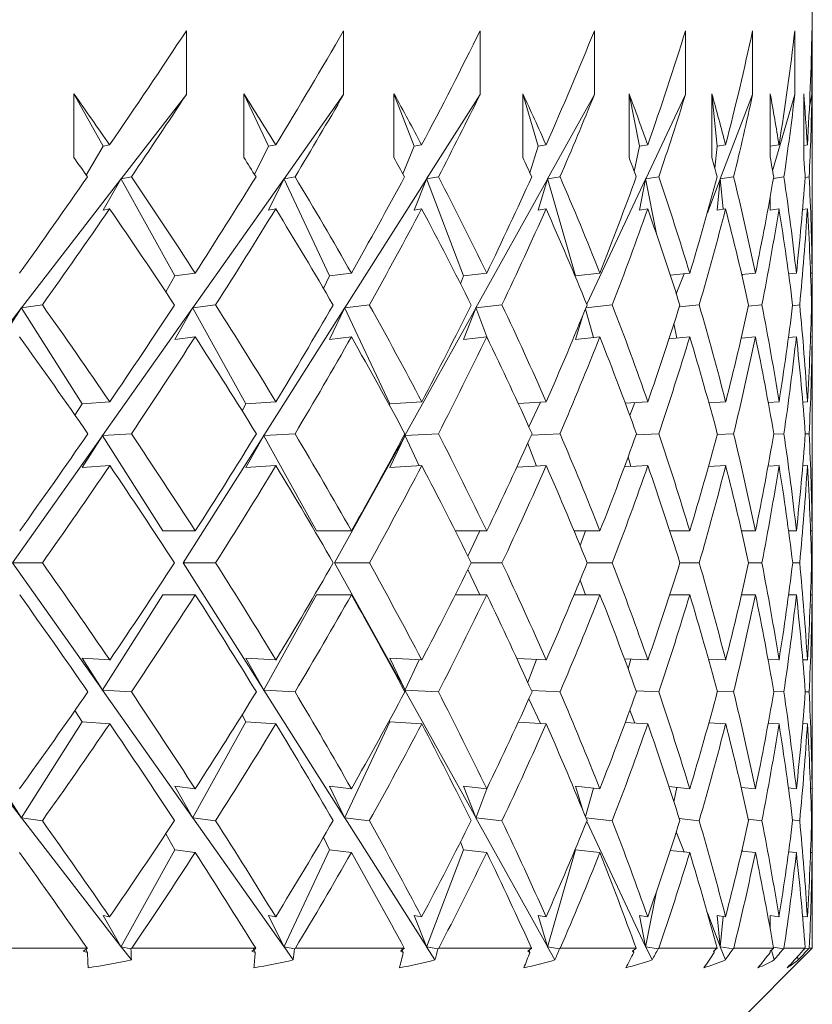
# Model space of a CAD drawing. Header units: inches. Extents: x 2.6 to 18.2, y 0.6 to 16.4.
# Tile 28 of 44: x 11.399 to 11.663, y 12.184 to 12.512. Entities that reach past the tile are written whole.
import ezdxf

# ---------------------------------------------------------------- set-up
doc = ezdxf.new("R2010")
doc.units = ezdxf.units.IN
doc.header["$MEASUREMENT"] = 0

msp = doc.modelspace()

# ---------------------------------------------------------------- linework, layer by layer
at = {"color": 7, "linetype": 'Continuous', "lineweight": 15}
for p, q in [((11.66258, 12.43795), (11.66258, 12.51542)), ((11.4543, 12.50808), (11.4543, 12.48687)), ((11.50664, 12.50808), (11.50664, 12.48687)), ((11.55204, 12.50808), (11.55204, 12.48687)), ((11.59009, 12.50808), (11.59009, 12.48687)), ((11.6204, 12.50808), (11.6204, 12.48687)), ((11.6427, 12.50808), (11.6427, 12.48687)), ((11.65676, 12.50808), (11.65676, 12.48687)), ((11.66245, 12.50808), (11.66245, 12.48687)), ((11.41686, 12.46591), (11.41686, 12.48712)), ((11.41686, 12.48712), (11.42657, 12.46965)), ((11.4543, 12.48687), (11.43262, 12.45882)), ((11.47343, 12.46591), (11.47343, 12.48712)), ((11.47343, 12.48712), (11.48166, 12.46965)), ((11.50664, 12.48687), (11.4868, 12.45882)), ((11.52338, 12.46591), (11.52338, 12.48712)), ((11.52338, 12.48712), (11.53007, 12.46965)), ((11.55204, 12.48687), (11.53425, 12.45882)), ((11.56625, 12.46591), (11.56625, 12.48712)), ((11.56625, 12.48712), (11.57132, 12.46965)), ((11.59009, 12.48687), (11.5745, 12.45882)), ((11.60162, 12.46591), (11.60162, 12.48712)), ((11.60162, 12.48712), (11.60503, 12.46965)), ((11.6204, 12.48687), (11.60718, 12.45882)), ((11.62915, 12.46591), (11.62915, 12.48712)), ((11.62915, 12.48712), (11.63087, 12.46965)), ((11.6427, 12.48687), (11.63197, 12.45882)), ((11.64858, 12.46591), (11.64858, 12.48712)), ((11.65676, 12.48687), (11.64938, 12.46144)), ((11.65972, 12.46591), (11.65972, 12.48712)), ((11.66245, 12.48687), (11.66163, 12.48265)), ((11.42657, 12.46965), (11.42099, 12.46004)), ((11.42657, 12.46965), (11.42875, 12.47009)), ((11.48166, 12.46965), (11.47701, 12.46021)), ((11.48166, 12.46965), (11.48402, 12.47009)), ((11.53007, 12.46965), (11.52638, 12.46043)), ((11.53007, 12.46965), (11.53259, 12.47009)), ((11.57132, 12.46965), (11.56862, 12.46076)), ((11.57132, 12.46965), (11.57398, 12.47009)), ((11.60503, 12.46965), (11.60333, 12.4613)), ((11.60503, 12.46965), (11.6078, 12.47009)), ((11.63087, 12.46965), (11.63012, 12.4624)), ((11.63087, 12.46965), (11.63372, 12.47009)), ((11.64858, 12.46965), (11.65149, 12.47009)), ((11.65972, 12.46991), (11.66094, 12.47009)), ((11.43252, 12.45869), (11.39944, 12.4159)), ((11.42657, 12.44844), (11.43252, 12.45869)), ((11.43252, 12.45894), (11.43262, 12.45882)), ((11.43252, 12.45894), (11.43252, 12.45869)), ((11.43252, 12.45894), (11.45048, 12.42661)), ((11.436, 12.45949), (11.43262, 12.45882)), ((11.48671, 12.45869), (11.45645, 12.4159)), ((11.48166, 12.44844), (11.48671, 12.45869)), ((11.48671, 12.45894), (11.4868, 12.45882)), ((11.48671, 12.45894), (11.48671, 12.45869)), ((11.48671, 12.45894), (11.50195, 12.42661)), ((11.49046, 12.45949), (11.4868, 12.45882)), ((11.53417, 12.45869), (11.50702, 12.4159)), ((11.53007, 12.44844), (11.53417, 12.45869)), ((11.53417, 12.45894), (11.53425, 12.45882)), ((11.53417, 12.45894), (11.53417, 12.45869)), ((11.53417, 12.45894), (11.54654, 12.42661)), ((11.53816, 12.45949), (11.53425, 12.45882)), ((11.57443, 12.45869), (11.55066, 12.4159)), ((11.57132, 12.44844), (11.57443, 12.45869)), ((11.57443, 12.45894), (11.5745, 12.45882)), ((11.57443, 12.45894), (11.57443, 12.45869)), ((11.57443, 12.45894), (11.58382, 12.42661)), ((11.57863, 12.45949), (11.5745, 12.45882)), ((11.60712, 12.45869), (11.58752, 12.41711)), ((11.60503, 12.44844), (11.60712, 12.45869)), ((11.60712, 12.45894), (11.60718, 12.45882)), ((11.60712, 12.45894), (11.60712, 12.45869)), ((11.60712, 12.45894), (11.61072, 12.44047)), ((11.61147, 12.45949), (11.60718, 12.45882)), ((11.63192, 12.45869), (11.62766, 12.44756)), ((11.63087, 12.44844), (11.63192, 12.45869)), ((11.63192, 12.45894), (11.63197, 12.45882)), ((11.63192, 12.45894), (11.63192, 12.45869)), ((11.63192, 12.45894), (11.63291, 12.44875)), ((11.63639, 12.45949), (11.63197, 12.45882)), ((11.65313, 12.45949), (11.64964, 12.45897)), ((11.66153, 12.45949), (11.66021, 12.45929)), ((11.64858, 12.44844), (11.64858, 12.45294)), ((11.42657, 12.44844), (11.42875, 12.44887)), ((11.48166, 12.44844), (11.48402, 12.44887)), ((11.53007, 12.44844), (11.53259, 12.44887)), ((11.57132, 12.44844), (11.57398, 12.44887)), ((11.60503, 12.44844), (11.6078, 12.44887)), ((11.63087, 12.44844), (11.63372, 12.44887)), ((11.64858, 12.44844), (11.65149, 12.44887)), ((11.65935, 12.44864), (11.66094, 12.44887)), ((11.45048, 12.42661), (11.44743, 12.42122)), ((11.45048, 12.42661), (11.45723, 12.42747)), ((11.50195, 12.42661), (11.49991, 12.42237)), ((11.50195, 12.42661), (11.50921, 12.42747)), ((11.54654, 12.42661), (11.5455, 12.42394)), ((11.54654, 12.42661), (11.55424, 12.42747)), ((11.58382, 12.42661), (11.58372, 12.42629)), ((11.58382, 12.42661), (11.59189, 12.42747)), ((11.6153, 12.4268), (11.62179, 12.42747)), ((11.61989, 12.42727), (11.61732, 12.42056)), ((11.63908, 12.42701), (11.64365, 12.42747)), ((11.63939, 12.42704), (11.63921, 12.42643)), ((11.6547, 12.42721), (11.65727, 12.42747)), ((11.662, 12.42741), (11.66252, 12.42747)), ((11.39935, 12.41577), (11.36659, 12.3734)), ((11.39263, 12.4054), (11.39935, 12.41577)), ((11.39935, 12.41603), (11.39944, 12.4159)), ((11.39935, 12.41603), (11.39935, 12.41577)), ((11.39935, 12.41603), (11.41964, 12.38403)), ((11.40639, 12.41687), (11.39944, 12.4159)), ((11.45636, 12.41577), (11.4264, 12.3734)), ((11.45048, 12.4054), (11.45636, 12.41577)), ((11.45636, 12.41603), (11.45645, 12.4159)), ((11.45636, 12.41603), (11.45636, 12.41577)), ((11.45636, 12.41603), (11.47414, 12.38403)), ((11.46405, 12.41687), (11.45645, 12.4159)), ((11.50694, 12.41577), (11.48006, 12.3734)), ((11.50195, 12.4054), (11.50694, 12.41577)), ((11.50694, 12.41603), (11.50702, 12.4159)), ((11.50694, 12.41603), (11.50694, 12.41577)), ((11.50694, 12.41603), (11.52202, 12.38403)), ((11.51519, 12.41687), (11.50702, 12.4159)), ((11.55059, 12.41577), (11.52705, 12.3734)), ((11.54654, 12.4054), (11.55059, 12.41577)), ((11.55059, 12.41603), (11.55066, 12.4159)), ((11.55059, 12.41603), (11.55059, 12.41577)), ((11.55059, 12.41603), (11.55466, 12.40539)), ((11.55932, 12.41687), (11.55066, 12.4159)), ((11.58706, 12.41544), (11.58979, 12.40603)), ((11.59602, 12.41687), (11.58726, 12.41594)), ((11.62494, 12.41687), (11.6183, 12.41619)), ((11.64579, 12.41687), (11.64129, 12.41642)), ((11.65838, 12.41687), (11.65601, 12.41663)), ((11.66258, 12.41687), (11.66232, 12.41684)), ((11.58382, 12.4054), (11.58608, 12.41305)), ((11.61654, 12.41065), (11.61749, 12.40581)), ((11.45048, 12.4054), (11.45723, 12.40625)), ((11.50195, 12.4054), (11.50921, 12.40625)), ((11.54654, 12.4054), (11.55424, 12.40625)), ((11.58382, 12.4054), (11.59189, 12.40625)), ((11.61489, 12.40555), (11.62179, 12.40625)), ((11.63889, 12.40578), (11.64365, 12.40625)), ((11.65464, 12.40599), (11.65727, 12.40625)), ((11.662, 12.4062), (11.66252, 12.40625)), ((11.66258, 12.35219), (11.66258, 12.39578)), ((11.41964, 12.38403), (11.41723, 12.38024)), ((11.41964, 12.38403), (11.42882, 12.38464)), ((11.47414, 12.38403), (11.47284, 12.3817)), ((11.47414, 12.38403), (11.48409, 12.38464)), ((11.52202, 12.38403), (11.52183, 12.38362)), ((11.52202, 12.38403), (11.53264, 12.38464)), ((11.56471, 12.38413), (11.57403, 12.38464)), ((11.57216, 12.38454), (11.56828, 12.3763)), ((11.60034, 12.38425), (11.60784, 12.38464)), ((11.60349, 12.38441), (11.60185, 12.38014)), ((11.62816, 12.38436), (11.63375, 12.38464)), ((11.64791, 12.38446), (11.65151, 12.38464)), ((11.6594, 12.38456), (11.66095, 12.38464)), ((11.42631, 12.37327), (11.39649, 12.3311)), ((11.41964, 12.36282), (11.42631, 12.37327)), ((11.42631, 12.37352), (11.4264, 12.3734)), ((11.42631, 12.37352), (11.42631, 12.37327)), ((11.42631, 12.37352), (11.44649, 12.34171)), ((11.436, 12.37403), (11.4264, 12.3734)), ((11.47998, 12.37327), (11.45322, 12.3311)), ((11.47414, 12.36282), (11.47998, 12.37327)), ((11.47998, 12.37352), (11.48006, 12.3734)), ((11.47998, 12.37352), (11.47998, 12.37327)), ((11.47998, 12.37352), (11.49765, 12.34171)), ((11.49046, 12.37403), (11.48006, 12.3734)), ((11.52698, 12.37327), (11.50355, 12.3311)), ((11.52202, 12.36282), (11.52698, 12.37327)), ((11.52698, 12.37352), (11.52705, 12.3734)), ((11.52698, 12.37352), (11.52698, 12.37327)), ((11.52698, 12.37352), (11.53176, 12.36337)), ((11.53816, 12.37403), (11.52705, 12.3734)), ((11.57863, 12.37403), (11.56909, 12.37352)), ((11.61147, 12.37403), (11.60394, 12.37364)), ((11.63639, 12.37403), (11.63091, 12.37376)), ((11.65313, 12.37403), (11.64973, 12.37387)), ((11.66153, 12.37403), (11.66023, 12.37397)), ((11.56788, 12.37084), (11.57079, 12.36325)), ((11.6013, 12.36638), (11.60224, 12.36313)), ((11.41964, 12.36282), (11.42882, 12.36342)), ((11.47414, 12.36282), (11.48409, 12.36342)), ((11.52202, 12.36282), (11.53264, 12.36342)), ((11.56425, 12.36289), (11.57403, 12.36342)), ((11.60006, 12.36302), (11.60784, 12.36342)), ((11.62802, 12.36313), (11.63375, 12.36342)), ((11.64786, 12.36324), (11.65151, 12.36342)), ((11.65939, 12.36335), (11.66095, 12.36342)), ((11.44649, 12.34171), (11.45727, 12.34171)), ((11.49765, 12.34171), (11.50924, 12.34171)), ((11.54381, 12.34171), (11.55427, 12.34171)), ((11.55197, 12.34171), (11.54801, 12.3333)), ((11.58332, 12.34171), (11.59191, 12.34171)), ((11.58715, 12.34171), (11.58531, 12.33689)), ((11.61515, 12.34171), (11.6218, 12.34171)), ((11.63902, 12.34171), (11.64366, 12.34171)), ((11.65469, 12.34171), (11.65728, 12.34171)), ((11.66201, 12.34171), (11.66252, 12.34171)), ((11.39649, 12.3311), (11.42631, 12.28893)), ((11.39649, 12.3311), (11.40639, 12.3311)), ((11.45322, 12.3311), (11.47998, 12.28893)), ((11.45322, 12.3311), (11.46404, 12.3311)), ((11.50355, 12.3311), (11.52698, 12.28893)), ((11.50355, 12.3311), (11.51519, 12.3311)), ((11.5491, 12.3311), (11.55932, 12.3311)), ((11.58767, 12.3311), (11.59602, 12.3311)), ((11.61854, 12.3311), (11.62494, 12.3311)), ((11.6414, 12.3311), (11.64579, 12.3311)), ((11.65605, 12.3311), (11.65838, 12.3311)), ((11.66233, 12.3311), (11.66258, 12.3311)), ((11.54801, 12.3289), (11.55197, 12.32049)), ((11.58531, 12.32531), (11.58715, 12.32049)), ((11.44649, 12.32049), (11.42631, 12.28868)), ((11.44649, 12.32049), (11.45727, 12.32049)), ((11.49765, 12.32049), (11.47998, 12.28868)), ((11.49765, 12.32049), (11.50924, 12.32049)), ((11.54381, 12.32049), (11.55427, 12.32049)), ((11.58332, 12.32049), (11.59191, 12.32049)), ((11.61515, 12.32049), (11.6218, 12.32049)), ((11.63902, 12.32049), (11.64366, 12.32049)), ((11.65469, 12.32049), (11.65728, 12.32049)), ((11.66201, 12.32049), (11.66252, 12.32049)), ((11.66258, 12.26642), (11.66258, 12.31001)), ((11.42882, 12.29878), (11.41964, 12.29938)), ((11.42631, 12.28893), (11.41964, 12.29938)), ((11.48409, 12.29878), (11.47414, 12.29938)), ((11.47998, 12.28893), (11.47414, 12.29938)), ((11.53264, 12.29878), (11.52202, 12.29938)), ((11.52698, 12.28893), (11.52202, 12.29938)), ((11.53176, 12.29883), (11.52698, 12.28868)), ((11.57403, 12.29878), (11.56425, 12.29931)), ((11.57079, 12.29895), (11.56788, 12.29136)), ((11.60784, 12.29878), (11.60006, 12.29918)), ((11.60224, 12.29907), (11.6013, 12.29582)), ((11.63375, 12.29878), (11.62802, 12.29907)), ((11.65151, 12.29878), (11.64786, 12.29896)), ((11.66095, 12.29878), (11.65939, 12.29885)), ((11.36659, 12.2888), (11.39935, 12.24643)), ((11.42631, 12.28893), (11.42631, 12.28868)), ((11.4264, 12.2888), (11.42631, 12.28868)), ((11.4264, 12.2888), (11.45636, 12.24643)), ((11.4264, 12.2888), (11.436, 12.28817)), ((11.47998, 12.28893), (11.47998, 12.28868)), ((11.48006, 12.2888), (11.47998, 12.28868)), ((11.48006, 12.2888), (11.50694, 12.24643)), ((11.48006, 12.2888), (11.49046, 12.28817)), ((11.52698, 12.28893), (11.52698, 12.28868)), ((11.52705, 12.2888), (11.52698, 12.28868)), ((11.52705, 12.2888), (11.55059, 12.24643)), ((11.52705, 12.2888), (11.53816, 12.28817)), ((11.56909, 12.28868), (11.57863, 12.28817)), ((11.60394, 12.28856), (11.61147, 12.28817)), ((11.63091, 12.28844), (11.63639, 12.28817)), ((11.64973, 12.28833), (11.65313, 12.28817)), ((11.66023, 12.28823), (11.66153, 12.28817)), ((11.56828, 12.2859), (11.57216, 12.27766)), ((11.41723, 12.28196), (11.41964, 12.27817)), ((11.60185, 12.28206), (11.60349, 12.27779)), ((11.41964, 12.27817), (11.39935, 12.24617)), ((11.42882, 12.27756), (11.41964, 12.27817)), ((11.47414, 12.27817), (11.45636, 12.24617)), ((11.47284, 12.2805), (11.47414, 12.27817)), ((11.48409, 12.27756), (11.47414, 12.27817)), ((11.52202, 12.27817), (11.50694, 12.24617)), ((11.52183, 12.27858), (11.52202, 12.27817)), ((11.53264, 12.27756), (11.52202, 12.27817)), ((11.57403, 12.27756), (11.56471, 12.27807)), ((11.60784, 12.27756), (11.60034, 12.27795)), ((11.63375, 12.27756), (11.62816, 12.27784)), ((11.65151, 12.27756), (11.64791, 12.27774)), ((11.66095, 12.27756), (11.6594, 12.27764)), ((11.39935, 12.24643), (11.39263, 12.2568)), ((11.45723, 12.25595), (11.45048, 12.2568)), ((11.45636, 12.24643), (11.45048, 12.2568)), ((11.50921, 12.25595), (11.50195, 12.2568)), ((11.50694, 12.24643), (11.50195, 12.2568)), ((11.55424, 12.25595), (11.54654, 12.2568)), ((11.55059, 12.24643), (11.54654, 12.2568)), ((11.55466, 12.25681), (11.55059, 12.24617)), ((11.59189, 12.25595), (11.58382, 12.2568)), ((11.58608, 12.24915), (11.58382, 12.2568)), ((11.58979, 12.25617), (11.58706, 12.24676)), ((11.62179, 12.25595), (11.61489, 12.25665)), ((11.61749, 12.25639), (11.61654, 12.25155)), ((11.64365, 12.25595), (11.63889, 12.25642)), ((11.65727, 12.25595), (11.65464, 12.25621)), ((11.66252, 12.25595), (11.662, 12.256)), ((11.39935, 12.24643), (11.39935, 12.24617)), ((11.39944, 12.2463), (11.39935, 12.24617)), ((11.39944, 12.2463), (11.43252, 12.20351)), ((11.39944, 12.2463), (11.40639, 12.24534)), ((11.45636, 12.24643), (11.45636, 12.24617)), ((11.45645, 12.2463), (11.45636, 12.24617)), ((11.45645, 12.2463), (11.48671, 12.20351)), ((11.45645, 12.2463), (11.46405, 12.24534)), ((11.50694, 12.24643), (11.50694, 12.24617)), ((11.50702, 12.2463), (11.50694, 12.24617)), ((11.50702, 12.2463), (11.53417, 12.20351)), ((11.50702, 12.2463), (11.51519, 12.24534)), ((11.55059, 12.24643), (11.55059, 12.24617)), ((11.55066, 12.2463), (11.55059, 12.24617)), ((11.55066, 12.2463), (11.57443, 12.20351)), ((11.55066, 12.2463), (11.55932, 12.24534)), ((11.58726, 12.24626), (11.59602, 12.24534)), ((11.58752, 12.24509), (11.60712, 12.20351)), ((11.6183, 12.24602), (11.62494, 12.24534)), ((11.64129, 12.24579), (11.64579, 12.24534)), ((11.65601, 12.24557), (11.65838, 12.24534)), ((11.66232, 12.24536), (11.66258, 12.24534)), ((11.61732, 12.24164), (11.61989, 12.23493)), ((11.44743, 12.24098), (11.45048, 12.23559)), ((11.49991, 12.23984), (11.50195, 12.23559)), ((11.45048, 12.23559), (11.43252, 12.20326)), ((11.45723, 12.23473), (11.45048, 12.23559)), ((11.50195, 12.23559), (11.48671, 12.20326)), ((11.50921, 12.23473), (11.50195, 12.23559)), ((11.54654, 12.23559), (11.53417, 12.20326)), ((11.5455, 12.23826), (11.54654, 12.23559)), ((11.55424, 12.23473), (11.54654, 12.23559)), ((11.58382, 12.23559), (11.57443, 12.20326)), ((11.58372, 12.23591), (11.58382, 12.23559)), ((11.59189, 12.23473), (11.58382, 12.23559)), ((11.62179, 12.23473), (11.6153, 12.2354)), ((11.64365, 12.23473), (11.63908, 12.23519)), ((11.63921, 12.23577), (11.63939, 12.23516)), ((11.65727, 12.23473), (11.6547, 12.23499)), ((11.66252, 12.23473), (11.662, 12.23479)), ((11.66258, 12.20292), (11.66258, 12.22425)), ((11.61072, 12.22173), (11.60712, 12.20326)), ((11.42875, 12.21333), (11.42657, 12.21376)), ((11.43252, 12.20351), (11.42657, 12.21376)), ((11.48402, 12.21333), (11.48166, 12.21376)), ((11.48671, 12.20351), (11.48166, 12.21376)), ((11.53259, 12.21333), (11.53007, 12.21376)), ((11.53417, 12.20351), (11.53007, 12.21376)), ((11.57398, 12.21333), (11.57132, 12.21376)), ((11.57443, 12.20351), (11.57132, 12.21376)), ((11.6078, 12.21333), (11.60503, 12.21376)), ((11.60712, 12.20351), (11.60503, 12.21376)), ((11.62766, 12.21464), (11.63192, 12.20351)), ((11.63372, 12.21333), (11.63087, 12.21376)), ((11.63192, 12.20351), (11.63087, 12.21376)), ((11.63291, 12.21345), (11.63192, 12.20326)), ((11.65149, 12.21333), (11.64858, 12.21376)), ((11.64858, 12.20926), (11.64858, 12.21376)), ((11.66094, 12.21333), (11.65935, 12.21356)), ((11.37544, 12.20292), (11.42129, 12.20292)), ((11.42081, 12.20246), (11.42137, 12.20151)), ((11.4213, 12.20277), (11.42129, 12.20292)), ((11.43252, 12.20351), (11.43252, 12.20326)), ((11.43262, 12.20338), (11.43252, 12.20326)), ((11.43262, 12.20338), (11.436, 12.19901)), ((11.43262, 12.20338), (11.43587, 12.20274)), ((11.43614, 12.20292), (11.43587, 12.20274)), ((11.43614, 12.20292), (11.47738, 12.20292)), ((11.47655, 12.20292), (11.47725, 12.20151)), ((11.47736, 12.20277), (11.47738, 12.20292)), ((11.48671, 12.20351), (11.48671, 12.20326)), ((11.4868, 12.20338), (11.48671, 12.20326)), ((11.4868, 12.20338), (11.48989, 12.19901)), ((11.4868, 12.20338), (11.49032, 12.20274)), ((11.49059, 12.20292), (11.49032, 12.20274)), ((11.49059, 12.20292), (11.52682, 12.20292)), ((11.52592, 12.20292), (11.52648, 12.20151)), ((11.52679, 12.20277), (11.52682, 12.20292)), ((11.53417, 12.20351), (11.53417, 12.20326)), ((11.53425, 12.20338), (11.53417, 12.20326)), ((11.53425, 12.20338), (11.53702, 12.19901)), ((11.53425, 12.20338), (11.53801, 12.20274)), ((11.53826, 12.20292), (11.53801, 12.20274)), ((11.53826, 12.20292), (11.56915, 12.20292)), ((11.56909, 12.20277), (11.56915, 12.20292)), ((11.57443, 12.20351), (11.57443, 12.20326)), ((11.5745, 12.20338), (11.57443, 12.20326)), ((11.5745, 12.20338), (11.57693, 12.19901)), ((11.5745, 12.20338), (11.57846, 12.20274)), ((11.57871, 12.20292), (11.57846, 12.20274)), ((11.57871, 12.20292), (11.60394, 12.20292)), ((11.60387, 12.20277), (11.60394, 12.20292)), ((11.60712, 12.20351), (11.60712, 12.20326)), ((11.60718, 12.20338), (11.60712, 12.20326)), ((11.60718, 12.20338), (11.60924, 12.19901)), ((11.60718, 12.20338), (11.61131, 12.20274)), ((11.61154, 12.20292), (11.61131, 12.20274)), ((11.61154, 12.20292), (11.63088, 12.20292)), ((11.63079, 12.20277), (11.63088, 12.20292)), ((11.63192, 12.20351), (11.63192, 12.20326)), ((11.63197, 12.20338), (11.63192, 12.20326)), ((11.63197, 12.20338), (11.63364, 12.19901)), ((11.63197, 12.20338), (11.63622, 12.20274)), ((11.63333, 12.17367), (11.66258, 12.20292)), ((11.63644, 12.20292), (11.63622, 12.20274)), ((11.63644, 12.20292), (11.6497, 12.20292)), ((11.64958, 12.20277), (11.6497, 12.20292)), ((11.64964, 12.20323), (11.65295, 12.20274)), ((11.65316, 12.20292), (11.65295, 12.20274)), ((11.65316, 12.20292), (11.66021, 12.20292)), ((11.66008, 12.20277), (11.66021, 12.20292)), ((11.6602, 12.20291), (11.66135, 12.20274)), ((11.66154, 12.20292), (11.66135, 12.20274)), ((11.66154, 12.20292), (11.66258, 12.20292)), ((11.56837, 12.20227), (11.5686, 12.20151)), ((11.60307, 12.20218), (11.6032, 12.20151)), ((11.62989, 12.20207), (11.62995, 12.20151)), ((11.64895, 12.20224), (11.64989, 12.19901)), ((11.65762, 12.20009), (11.65783, 12.19901))]:
    msp.add_line(p, q, dxfattribs=at)
for centre, start, end in [((10.78758, 12.33123), 9.13128, 10.2631), ((10.78758, 12.31001), 9.83353, 10.2631), ((10.78758, 12.33123), 6.3146, 8.42914), ((10.78758, 12.31001), 7.0126, 9.13128), ((10.78758, 12.33123), 3.4996, 5.61669), ((10.78758, 12.31001), 4.19509, 6.3146), ((10.78758, 12.33123), 0.68627, 2.80422), ((10.78758, 12.31001), 1.38092, 3.4996), ((10.78758, 12.35219), 359.31373, 0), ((10.78758, 12.33097), 0.00827, 0.81005), ((10.78758, 12.35219), 356.5004, 358.61908), ((10.78758, 12.33123), 359.18995, 359.99173), ((10.78758, 12.33097), 357.19578, 359.31373), ((10.78758, 12.31001), 0, 0.68627), ((10.78758, 12.35219), 353.6854, 355.80491), ((10.78758, 12.33097), 354.38331, 356.5004), ((10.78758, 12.35219), 350.86872, 352.9874), ((10.78758, 12.33097), 351.5844, 353.6854)]:
    msp.add_arc(centre, 0.875, start, end, dxfattribs=at)
for centre, major_axis, ratio, start_param, end_param in [((10.78758, 12.35219), (0.82385, 0.82385), 0.357806, 5.191154, 5.235125), ((10.78758, 12.35219), (0.80839, 0.80839), 0.414214, 5.240241, 5.284213), ((10.78758, 12.35219), (0.79099, 0.79099), 0.472965, 5.289329, 5.3333), ((10.78758, 12.35219), (0.77168, 0.77168), 0.534511, 5.338416, 5.382388), ((10.78758, 12.35219), (0.75051, 0.75051), 0.599377, 5.387504, 5.431475), ((10.78758, 12.35219), (0.72754, 0.72754), 0.668179, 5.436591, 5.480562), ((10.78758, 12.35219), (0.70281, 0.70281), 0.741651, 5.485678, 5.52965), ((10.78758, 12.35219), (0.67638, 0.67638), 0.820679, 5.534766, 5.578737), ((10.78758, 12.33123), (0.77168, -0.77168), 0.534511, 1.239293, 1.259047), ((10.78758, 12.33097), (0.82385, 0.82385), 0.357806, 5.203409, 5.235125), ((10.78758, 12.33123), (0.75051, -0.75051), 0.599377, 1.190206, 1.20996), ((10.78758, 12.33097), (0.80839, 0.80839), 0.414214, 5.252496, 5.284213), ((10.78758, 12.33123), (0.72754, -0.72754), 0.668179, 1.141119, 1.160873), ((10.78758, 12.33097), (0.79099, 0.79099), 0.472965, 5.301584, 5.3333), ((10.78758, 12.33123), (0.70281, -0.70281), 0.741651, 1.092031, 1.111785), ((10.78758, 12.33097), (0.77168, 0.77168), 0.534511, 5.350671, 5.382388), ((10.78758, 12.33123), (0.67638, -0.67638), 0.820679, 1.042944, 1.062698), ((10.78758, 12.33097), (0.75051, 0.75051), 0.599377, 5.399758, 5.431475), ((10.78758, 12.33123), (0.64833, -0.64833), 0.906347, 0.993857, 1.01361), ((10.78758, 12.33097), (0.72754, 0.72754), 0.668179, 5.448846, 5.480562), ((10.78758, 12.33097), (0.70281, 0.70281), 0.741651, 5.497933, 5.52965), ((10.78758, 12.33123), (0.64833, 0.64833), 0.906347, 5.608071, 5.627825), ((10.78758, 12.33097), (0.67638, 0.67638), 0.820679, 5.54702, 5.578737), ((10.78758, 12.31001), (0.77168, -0.77168), 0.534511, 1.25155, 1.259047), ((10.78758, 12.31001), (0.75051, -0.75051), 0.599377, 1.202463, 1.20996), ((10.78758, 12.31001), (0.72754, -0.72754), 0.668179, 1.153375, 1.160873), ((10.78758, 12.31001), (0.70281, -0.70281), 0.741651, 1.104288, 1.111785), ((10.78758, 12.31001), (0.67638, -0.67638), 0.820679, 1.0552, 1.062698), ((10.78758, 12.31001), (0.64833, -0.64833), 0.906347, 1.006113, 1.01361), ((10.78758, 12.31001), (0.64833, 0.64833), 0.906347, 5.620327, 5.627825), ((10.78758, 12.35219), (0.82385, 0.82385), 0.357806, 5.14214, 5.178897), ((10.78758, 12.33123), (0.77168, -0.77168), 0.534511, 1.190133, 1.227039), ((10.78758, 12.35219), (0.80839, 0.80839), 0.414214, 5.191227, 5.227985), ((10.78758, 12.33123), (0.75051, -0.75051), 0.599377, 1.141046, 1.177951), ((10.78758, 12.35219), (0.79099, 0.79099), 0.472965, 5.240315, 5.277072), ((10.78758, 12.33123), (0.72754, -0.72754), 0.668179, 1.091958, 1.128864), ((10.78758, 12.35219), (0.77168, 0.77168), 0.534511, 5.289402, 5.32616), ((10.78758, 12.33123), (0.70281, -0.70281), 0.741651, 1.042871, 1.079777), ((10.78758, 12.35219), (0.75051, 0.75051), 0.599377, 5.338489, 5.375247), ((10.78758, 12.33123), (0.67638, -0.67638), 0.820679, 0.993783, 1.030689), ((10.78758, 12.35219), (0.72754, 0.72754), 0.668179, 5.387577, 5.424334), ((10.78758, 12.33123), (0.64833, -0.64833), 0.906347, 0.944696, 0.981602), ((10.78758, 12.35219), (0.70281, 0.70281), 0.741651, 5.436664, 5.473422), ((10.78758, 12.35219), (0.67638, 0.67638), 0.820679, 5.485751, 5.522509), ((10.78758, 12.33123), (0.64833, 0.64833), 0.906347, 5.55891, 5.595816), ((10.78758, 12.33097), (0.82385, 0.82385), 0.357806, 5.154321, 5.191154), ((10.78758, 12.31001), (0.77168, -0.77168), 0.534511, 1.202316, 1.239293), ((10.78758, 12.33097), (0.80839, 0.80839), 0.414214, 5.203408, 5.240241), ((10.78758, 12.31001), (0.75051, -0.75051), 0.599377, 1.153228, 1.190206), ((10.78758, 12.33097), (0.79099, 0.79099), 0.472965, 5.252495, 5.289329), ((10.78758, 12.31001), (0.72754, -0.72754), 0.668179, 1.104141, 1.141119), ((10.78758, 12.33097), (0.77168, 0.77168), 0.534511, 5.301583, 5.338416), ((10.78758, 12.31001), (0.70281, -0.70281), 0.741651, 1.055053, 1.092031), ((10.78758, 12.33097), (0.75051, 0.75051), 0.599377, 5.35067, 5.387504), ((10.78758, 12.31001), (0.67638, -0.67638), 0.820679, 1.005966, 1.042944), ((10.78758, 12.33097), (0.72754, 0.72754), 0.668179, 5.399757, 5.436591), ((10.78758, 12.31001), (0.64833, -0.64833), 0.906347, 0.956879, 0.993857), ((10.78758, 12.33097), (0.70281, 0.70281), 0.741651, 5.448845, 5.485678), ((10.78758, 12.33097), (0.67638, 0.67638), 0.820679, 5.497932, 5.534766), ((10.78758, 12.31001), (0.64833, 0.64833), 0.906347, 5.571093, 5.608071), ((10.78758, 12.35219), (0.64833, 0.64833), 0.906347, 5.534839, 5.546875), ((10.78758, 12.33097), (0.64833, 0.64833), 0.906347, 5.54702, 5.561018), ((10.78758, 12.33123), (0.79099, -0.79099), 0.472965, 1.190089, 1.22704), ((10.78758, 12.35219), (0.80839, 0.80839), 0.414214, 5.142183, 5.179045), ((10.78758, 12.33123), (0.77168, -0.77168), 0.534511, 1.141002, 1.177952), ((10.78758, 12.35219), (0.79099, 0.79099), 0.472965, 5.191271, 5.228132), ((10.78758, 12.33123), (0.75051, -0.75051), 0.599377, 1.091915, 1.128865), ((10.78758, 12.35219), (0.77168, 0.77168), 0.534511, 5.240358, 5.277219), ((10.78758, 12.33123), (0.72754, -0.72754), 0.668179, 1.042827, 1.079777), ((10.78758, 12.35219), (0.75051, 0.75051), 0.599377, 5.289445, 5.326307), ((10.78758, 12.33123), (0.70281, -0.70281), 0.741651, 0.99374, 1.03069), ((10.78758, 12.35219), (0.72754, 0.72754), 0.668179, 5.338533, 5.375394), ((10.78758, 12.33123), (0.67638, -0.67638), 0.820679, 0.944653, 0.981603), ((10.78758, 12.35219), (0.70281, 0.70281), 0.741651, 5.38762, 5.424481), ((10.78758, 12.33123), (0.64833, -0.64833), 0.906347, 0.895565, 0.932515), ((10.78758, 12.35219), (0.67638, 0.67638), 0.820679, 5.436708, 5.473569), ((10.78758, 12.35219), (0.64833, 0.64833), 0.906347, 5.485795, 5.522656), ((10.78758, 12.33123), (0.64833, 0.64833), 0.906347, 5.532734, 5.546729), ((10.78758, 12.31001), (0.79099, -0.79099), 0.472965, 1.202228, 1.23922), ((10.78758, 12.33097), (0.80839, 0.80839), 0.414214, 5.15432, 5.191227), ((10.78758, 12.31001), (0.77168, -0.77168), 0.534511, 1.153141, 1.190133), ((10.78758, 12.33097), (0.79099, 0.79099), 0.472965, 5.203407, 5.240315), ((10.78758, 12.31001), (0.75051, -0.75051), 0.599377, 1.104053, 1.141046), ((10.78758, 12.33097), (0.77168, 0.77168), 0.534511, 5.252495, 5.289402), ((10.78758, 12.31001), (0.72754, -0.72754), 0.668179, 1.054966, 1.091958), ((10.78758, 12.33097), (0.75051, 0.75051), 0.599377, 5.301582, 5.338489), ((10.78758, 12.31001), (0.70281, -0.70281), 0.741651, 1.005878, 1.042871), ((10.78758, 12.33097), (0.72754, 0.72754), 0.668179, 5.35067, 5.387577), ((10.78758, 12.31001), (0.67638, -0.67638), 0.820679, 0.956791, 0.993783), ((10.78758, 12.33097), (0.70281, 0.70281), 0.741651, 5.399757, 5.436664), ((10.78758, 12.31001), (0.64833, -0.64833), 0.906347, 0.907704, 0.944696), ((10.78758, 12.33097), (0.67638, 0.67638), 0.820679, 5.448844, 5.485751), ((10.78758, 12.33097), (0.64833, 0.64833), 0.906347, 5.497932, 5.534839), ((10.78758, 12.31001), (0.64833, 0.64833), 0.906347, 5.546875, 5.55891), ((10.78758, 12.35219), (0.80839, 0.80839), 0.414214, 5.09311, 5.130045), ((10.78758, 12.33123), (0.79099, -0.79099), 0.472965, 1.140988, 1.177953), ((10.78758, 12.35219), (0.79099, 0.79099), 0.472965, 5.142198, 5.179132), ((10.78758, 12.33123), (0.77168, -0.77168), 0.534511, 1.0919, 1.128865), ((10.78758, 12.35219), (0.77168, 0.77168), 0.534511, 5.191285, 5.22822), ((10.78758, 12.33123), (0.75051, -0.75051), 0.599377, 1.042813, 1.079778), ((10.78758, 12.35219), (0.75051, 0.75051), 0.599377, 5.240372, 5.277307), ((10.78758, 12.33123), (0.72754, -0.72754), 0.668179, 0.993725, 1.030691), ((10.78758, 12.35219), (0.72754, 0.72754), 0.668179, 5.28946, 5.326394), ((10.78758, 12.33123), (0.70281, -0.70281), 0.741651, 0.944638, 0.981603), ((10.78758, 12.35219), (0.70281, 0.70281), 0.741651, 5.338547, 5.375482), ((10.78758, 12.33123), (0.67638, -0.67638), 0.820679, 0.895551, 0.932516), ((10.78758, 12.35219), (0.67638, 0.67638), 0.820679, 5.387635, 5.424569), ((10.78758, 12.33123), (0.64833, -0.64833), 0.906347, 0.846463, 0.883428), ((10.78758, 12.35219), (0.64833, 0.64833), 0.906347, 5.436722, 5.473656), ((10.78758, 12.33097), (0.80839, 0.80839), 0.414214, 5.105232, 5.142183), ((10.78758, 12.31001), (0.79099, -0.79099), 0.472965, 1.153111, 1.190089), ((10.78758, 12.33097), (0.79099, 0.79099), 0.472965, 5.15432, 5.191271), ((10.78758, 12.31001), (0.77168, -0.77168), 0.534511, 1.104024, 1.141002), ((10.78758, 12.33097), (0.77168, 0.77168), 0.534511, 5.203407, 5.240358), ((10.78758, 12.31001), (0.75051, -0.75051), 0.599377, 1.054937, 1.091915), ((10.78758, 12.33097), (0.75051, 0.75051), 0.599377, 5.252495, 5.289445), ((10.78758, 12.31001), (0.72754, -0.72754), 0.668179, 1.005849, 1.042827), ((10.78758, 12.33097), (0.72754, 0.72754), 0.668179, 5.301582, 5.338533), ((10.78758, 12.31001), (0.70281, -0.70281), 0.741651, 0.956762, 0.99374), ((10.78758, 12.33097), (0.70281, 0.70281), 0.741651, 5.350669, 5.38762), ((10.78758, 12.31001), (0.67638, -0.67638), 0.820679, 0.907675, 0.944653), ((10.78758, 12.33097), (0.67638, 0.67638), 0.820679, 5.399757, 5.436708), ((10.78758, 12.31001), (0.64833, -0.64833), 0.906347, 0.858587, 0.895565), ((10.78758, 12.33097), (0.64833, 0.64833), 0.906347, 5.448844, 5.485795), ((10.78758, 12.33123), (0.80839, -0.80839), 0.414214, 1.141002, 1.177953), ((10.78758, 12.35219), (0.79099, 0.79099), 0.472965, 5.093096, 5.130074), ((10.78758, 12.33123), (0.79099, -0.79099), 0.472965, 1.091915, 1.128865), ((10.78758, 12.35219), (0.77168, 0.77168), 0.534511, 5.142183, 5.179161), ((10.78758, 12.33123), (0.77168, -0.77168), 0.534511, 1.042827, 1.079778), ((10.78758, 12.35219), (0.75051, 0.75051), 0.599377, 5.191271, 5.228249), ((10.78758, 12.33123), (0.75051, -0.75051), 0.599377, 0.99374, 1.030691), ((10.78758, 12.35219), (0.72754, 0.72754), 0.668179, 5.240358, 5.277336), ((10.78758, 12.33123), (0.72754, -0.72754), 0.668179, 0.944653, 0.981603), ((10.78758, 12.35219), (0.70281, 0.70281), 0.741651, 5.289445, 5.326423), ((10.78758, 12.33123), (0.70281, -0.70281), 0.741651, 0.895565, 0.932516), ((10.78758, 12.35219), (0.67638, 0.67638), 0.820679, 5.338533, 5.375511), ((10.78758, 12.33123), (0.67638, -0.67638), 0.820679, 0.846478, 0.883429), ((10.78758, 12.35219), (0.64833, 0.64833), 0.906347, 5.38762, 5.424598), ((10.78758, 12.33123), (0.64833, -0.64833), 0.906347, 0.79739, 0.834341), ((10.78758, 12.31001), (0.80839, -0.80839), 0.414214, 1.153141, 1.190075), ((10.78758, 12.33097), (0.79099, 0.79099), 0.472965, 5.105233, 5.142198), ((10.78758, 12.31001), (0.79099, -0.79099), 0.472965, 1.104053, 1.140988), ((10.78758, 12.33097), (0.77168, 0.77168), 0.534511, 5.15432, 5.191285), ((10.78758, 12.31001), (0.77168, -0.77168), 0.534511, 1.054966, 1.0919), ((10.78758, 12.33097), (0.75051, 0.75051), 0.599377, 5.203407, 5.240372), ((10.78758, 12.31001), (0.75051, -0.75051), 0.599377, 1.005878, 1.042813), ((10.78758, 12.33097), (0.72754, 0.72754), 0.668179, 5.252495, 5.28946), ((10.78758, 12.31001), (0.72754, -0.72754), 0.668179, 0.956791, 0.993725), ((10.78758, 12.33097), (0.70281, 0.70281), 0.741651, 5.301582, 5.338547), ((10.78758, 12.31001), (0.70281, -0.70281), 0.741651, 0.907704, 0.944638), ((10.78758, 12.33097), (0.67638, 0.67638), 0.820679, 5.35067, 5.387635), ((10.78758, 12.31001), (0.67638, -0.67638), 0.820679, 0.858616, 0.895551), ((10.78758, 12.33097), (0.64833, 0.64833), 0.906347, 5.399757, 5.436722), ((10.78758, 12.31001), (0.64833, -0.64833), 0.906347, 0.809529, 0.846463), ((10.78758, 12.35219), (0.79099, 0.79099), 0.472965, 5.043965, 5.080957), ((10.78758, 12.33123), (0.80839, -0.80839), 0.414214, 1.091958, 1.128865), ((10.78758, 12.35219), (0.77168, 0.77168), 0.534511, 5.093052, 5.130045), ((10.78758, 12.33123), (0.79099, -0.79099), 0.472965, 1.042871, 1.079778), ((10.78758, 12.35219), (0.75051, 0.75051), 0.599377, 5.14214, 5.179132), ((10.78758, 12.33123), (0.77168, -0.77168), 0.534511, 0.993783, 1.030691), ((10.78758, 12.35219), (0.72754, 0.72754), 0.668179, 5.191227, 5.22822), ((10.78758, 12.33123), (0.75051, -0.75051), 0.599377, 0.944696, 0.981603), ((10.78758, 12.35219), (0.70281, 0.70281), 0.741651, 5.240315, 5.277307), ((10.78758, 12.33123), (0.72754, -0.72754), 0.668179, 0.895609, 0.932516), ((10.78758, 12.35219), (0.67638, 0.67638), 0.820679, 5.289402, 5.326394), ((10.78758, 12.33123), (0.70281, -0.70281), 0.741651, 0.846521, 0.883428), ((10.78758, 12.35219), (0.64833, 0.64833), 0.906347, 5.338489, 5.375482), ((10.78758, 12.33123), (0.67638, -0.67638), 0.820679, 0.797434, 0.834341), ((10.78758, 12.33123), (0.64833, -0.64833), 0.906347, 0.748346, 0.785254), ((10.78758, 12.33097), (0.79099, 0.79099), 0.472965, 5.056146, 5.093096), ((10.78758, 12.31001), (0.80839, -0.80839), 0.414214, 1.104141, 1.141002), ((10.78758, 12.33097), (0.77168, 0.77168), 0.534511, 5.105233, 5.142183), ((10.78758, 12.31001), (0.79099, -0.79099), 0.472965, 1.055053, 1.091915), ((10.78758, 12.33097), (0.75051, 0.75051), 0.599377, 5.154321, 5.191271), ((10.78758, 12.31001), (0.77168, -0.77168), 0.534511, 1.005966, 1.042827), ((10.78758, 12.33097), (0.72754, 0.72754), 0.668179, 5.203408, 5.240358), ((10.78758, 12.31001), (0.75051, -0.75051), 0.599377, 0.956879, 0.99374), ((10.78758, 12.33097), (0.70281, 0.70281), 0.741651, 5.252495, 5.289445), ((10.78758, 12.31001), (0.72754, -0.72754), 0.668179, 0.907791, 0.944653), ((10.78758, 12.33097), (0.67638, 0.67638), 0.820679, 5.301583, 5.338533), ((10.78758, 12.31001), (0.70281, -0.70281), 0.741651, 0.858704, 0.895565), ((10.78758, 12.33097), (0.64833, 0.64833), 0.906347, 5.35067, 5.38762), ((10.78758, 12.31001), (0.67638, -0.67638), 0.820679, 0.809616, 0.846478), ((10.78758, 12.31001), (0.64833, -0.64833), 0.906347, 0.760529, 0.79739), ((10.78758, 12.35219), (0.64833, -0.64833), 0.906347, 0.724275, 0.736311), ((10.78758, 12.33097), (0.64833, -0.64833), 0.906347, 0.736456, 0.750452), ((10.78758, 12.33123), (0.82385, -0.82385), 0.357806, 1.092031, 1.128865), ((10.78758, 12.35219), (0.77168, 0.77168), 0.534511, 5.043892, 5.08087), ((10.78758, 12.33123), (0.80839, -0.80839), 0.414214, 1.042944, 1.079777), ((10.78758, 12.35219), (0.75051, 0.75051), 0.599377, 5.092979, 5.129957), ((10.78758, 12.33123), (0.79099, -0.79099), 0.472965, 0.993857, 1.03069), ((10.78758, 12.35219), (0.72754, 0.72754), 0.668179, 5.142067, 5.179045), ((10.78758, 12.33123), (0.77168, -0.77168), 0.534511, 0.944769, 0.981603), ((10.78758, 12.35219), (0.70281, 0.70281), 0.741651, 5.191154, 5.228132), ((10.78758, 12.33123), (0.75051, -0.75051), 0.599377, 0.895682, 0.932515), ((10.78758, 12.35219), (0.67638, 0.67638), 0.820679, 5.240241, 5.277219), ((10.78758, 12.33123), (0.72754, -0.72754), 0.668179, 0.846594, 0.883428), ((10.78758, 12.35219), (0.64833, 0.64833), 0.906347, 5.289329, 5.326307), ((10.78758, 12.33123), (0.70281, -0.70281), 0.741651, 0.797507, 0.83434), ((10.78758, 12.33123), (0.67638, -0.67638), 0.820679, 0.74842, 0.785253), ((10.78758, 12.35219), (0.64833, -0.64833), 0.906347, 0.675115, 0.712093), ((10.78758, 12.33123), (0.64833, -0.64833), 0.906347, 0.722167, 0.736166), ((10.78758, 12.31001), (0.82385, -0.82385), 0.357806, 1.10448, 1.141046), ((10.78758, 12.33097), (0.77168, 0.77168), 0.534511, 5.056383, 5.093052), ((10.78758, 12.31001), (0.80839, -0.80839), 0.414214, 1.055392, 1.091958), ((10.78758, 12.33097), (0.75051, 0.75051), 0.599377, 5.10547, 5.14214), ((10.78758, 12.31001), (0.79099, -0.79099), 0.472965, 1.006305, 1.042871), ((10.78758, 12.33097), (0.72754, 0.72754), 0.668179, 5.154558, 5.191227), ((10.78758, 12.31001), (0.77168, -0.77168), 0.534511, 0.957217, 0.993783), ((10.78758, 12.33097), (0.70281, 0.70281), 0.741651, 5.203645, 5.240315), ((10.78758, 12.31001), (0.75051, -0.75051), 0.599377, 0.90813, 0.944696), ((10.78758, 12.33097), (0.67638, 0.67638), 0.820679, 5.252733, 5.289402), ((10.78758, 12.31001), (0.72754, -0.72754), 0.668179, 0.859043, 0.895609), ((10.78758, 12.33097), (0.64833, 0.64833), 0.906347, 5.30182, 5.338489), ((10.78758, 12.31001), (0.70281, -0.70281), 0.741651, 0.809955, 0.846521), ((10.78758, 12.31001), (0.67638, -0.67638), 0.820679, 0.760868, 0.797434), ((10.78758, 12.33097), (0.64833, -0.64833), 0.906347, 0.687606, 0.724275), ((10.78758, 12.31001), (0.64833, -0.64833), 0.906347, 0.736311, 0.748346)]:
    msp.add_ellipse(centre, major_axis=major_axis, ratio=ratio, start_param=start_param, end_param=end_param, dxfattribs=at)
for points in [[(11.42, 12.20193), (11.42043, 12.20221), (11.42086, 12.20249), (11.4213, 12.20277)], [(11.43587, 12.20274), (11.43591, 12.20149), (11.43596, 12.20025), (11.436, 12.19901)], [(11.47608, 12.20193), (11.47651, 12.20221), (11.47694, 12.20249), (11.47736, 12.20277)], [(11.49032, 12.20274), (11.49018, 12.20149), (11.49004, 12.20025), (11.48989, 12.19901)], [(11.52554, 12.20193), (11.52595, 12.20221), (11.52637, 12.20249), (11.52679, 12.20277)], [(11.53801, 12.20274), (11.53768, 12.20149), (11.53735, 12.20025), (11.53702, 12.19901)], [(11.56789, 12.20193), (11.56829, 12.20221), (11.56869, 12.20249), (11.56909, 12.20277)], [(11.57846, 12.20274), (11.57796, 12.20149), (11.57745, 12.20025), (11.57693, 12.19901)], [(11.60272, 12.20193), (11.6031, 12.20221), (11.60349, 12.20249), (11.60387, 12.20277)], [(11.61131, 12.20274), (11.61062, 12.20149), (11.60993, 12.20025), (11.60924, 12.19901)], [(11.62971, 12.20193), (11.63007, 12.20221), (11.63043, 12.20249), (11.63079, 12.20277)], [(11.63622, 12.20274), (11.63536, 12.20149), (11.6345, 12.20025), (11.63364, 12.19901)], [(11.64858, 12.20193), (11.64891, 12.20221), (11.64925, 12.20249), (11.64958, 12.20277)], [(11.65295, 12.20274), (11.65193, 12.20149), (11.65091, 12.20025), (11.64989, 12.19901)], [(11.66135, 12.20274), (11.66018, 12.20149), (11.65901, 12.20025), (11.65783, 12.19901)], [(11.65916, 12.20193), (11.65947, 12.20221), (11.65977, 12.20249), (11.66008, 12.20277)], [(11.42, 12.20193), (11.42045, 12.20179), (11.42091, 12.20165), (11.42137, 12.20151)], [(11.42163, 12.19638), (11.42155, 12.19809), (11.42146, 12.1998), (11.42137, 12.20151)], [(11.42163, 12.19638), (11.42642, 12.19719), (11.43121, 12.19807), (11.436, 12.19901)], [(11.47608, 12.20193), (11.47647, 12.20179), (11.47686, 12.20165), (11.47725, 12.20151)], [(11.47675, 12.19638), (11.47692, 12.19809), (11.47708, 12.1998), (11.47725, 12.20151)], [(11.47675, 12.19638), (11.48114, 12.19719), (11.48552, 12.19807), (11.48989, 12.19901)], [(11.52523, 12.19638), (11.52565, 12.19809), (11.52607, 12.1998), (11.52648, 12.20151)], [(11.52523, 12.19638), (11.52916, 12.19719), (11.53309, 12.19807), (11.53702, 12.19901)], [(11.52554, 12.20193), (11.52585, 12.20179), (11.52617, 12.20165), (11.52648, 12.20151)], [(11.56661, 12.19638), (11.56728, 12.19809), (11.56794, 12.1998), (11.5686, 12.20151)], [(11.56661, 12.19638), (11.57005, 12.19719), (11.57349, 12.19807), (11.57693, 12.19901)], [(11.56789, 12.20193), (11.56813, 12.20179), (11.56837, 12.20165), (11.5686, 12.20151)], [(11.60048, 12.19638), (11.60139, 12.19809), (11.6023, 12.1998), (11.6032, 12.20151)], [(11.60048, 12.19638), (11.6034, 12.19719), (11.60632, 12.19807), (11.60924, 12.19901)], [(11.60272, 12.20193), (11.60288, 12.20179), (11.60304, 12.20165), (11.6032, 12.20151)], [(11.62653, 12.19638), (11.62767, 12.19809), (11.62881, 12.1998), (11.62995, 12.20151)], [(11.62653, 12.19638), (11.6289, 12.19719), (11.63127, 12.19807), (11.63364, 12.19901)], [(11.62971, 12.20193), (11.62979, 12.20179), (11.62987, 12.20165), (11.62995, 12.20151)], [(11.64449, 12.19638), (11.64586, 12.19809), (11.64722, 12.1998), (11.64858, 12.20151)], [(11.64449, 12.19638), (11.64629, 12.19719), (11.64809, 12.19807), (11.64989, 12.19901)], [(11.64858, 12.20193), (11.64858, 12.20179), (11.64858, 12.20165), (11.64858, 12.20151)], [(11.6542, 12.19638), (11.65578, 12.19809), (11.65735, 12.1998), (11.65892, 12.20151)], [(11.6542, 12.19638), (11.65541, 12.19719), (11.65662, 12.19807), (11.65783, 12.19901)], [(11.65916, 12.20193), (11.65908, 12.20179), (11.659, 12.20165), (11.65892, 12.20151)]]:
    msp.add_open_spline(points, degree=3, dxfattribs=at)

doc.saveas('drawing.dxf')
